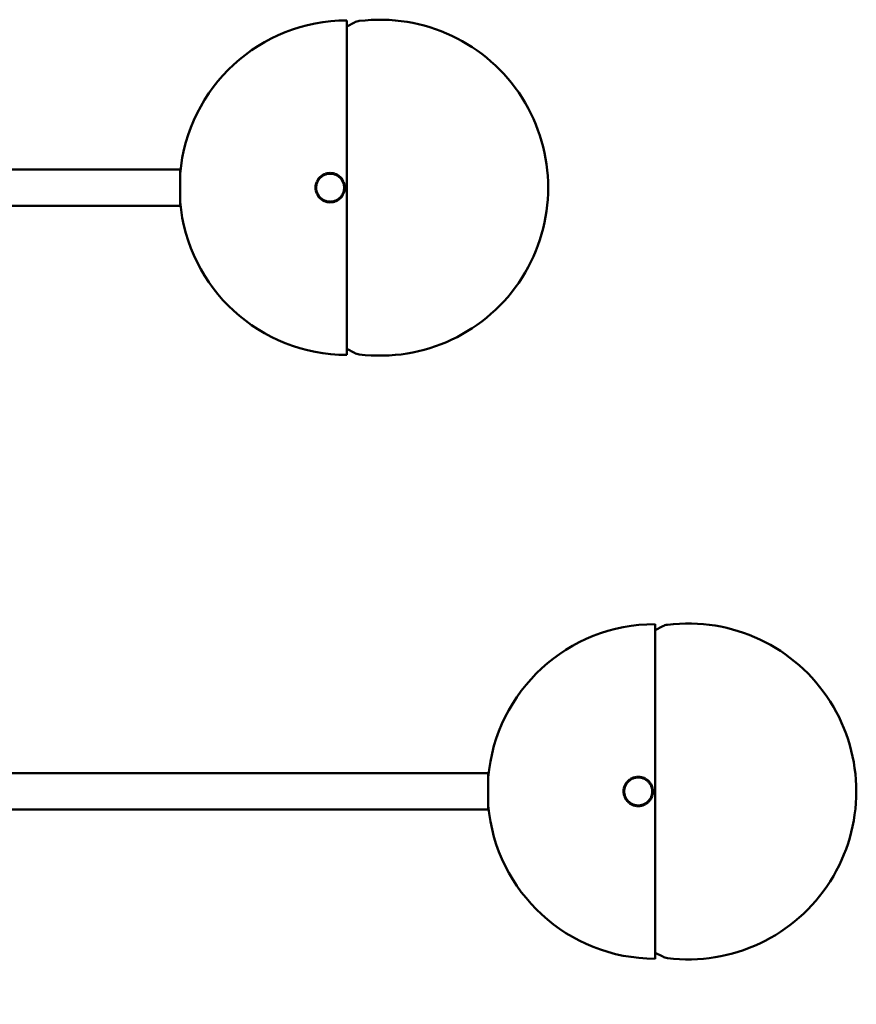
# Model space of a CAD drawing. Header units: millimetres. Extents: x 368 to 2623, y 481 to 1710.
# Tile 6 of 23: x 806 to 1105, y 1048 to 1400. Entities that reach past the tile are written whole.
import ezdxf

# ---------------------------------------------------------------- set-up
doc = ezdxf.new("R2010")
doc.units = ezdxf.units.MM
doc.header["$LTSCALE"] = 11
doc.layers.add('Widoczne (ISO)', color=7, linetype='Continuous', lineweight=50)
doc.layers.add('Wymiar (ISO)', color=7, linetype='Continuous', lineweight=18)
doc.styles.add('Tekst notatki (ISO)', font='tahoma.ttf')
doc.dimstyles.new('Domyślne (ISO)', dxfattribs={"dimscale": 11, "dimtxt": 3, "dimasz": 3, "dimexe": 3.175, "dimexo": 0, "dimgap": 0.762, "dimtad": 1, "dimdec": 1, "dimlfac": 0.03937, "dimrnd": 1e-08, "dimzin": 0, "dimdsep": 46, "dimtxsty": 'Tekst notatki (ISO)', "dimblk": 'Filled-1', "dimcen": 0.09, "dimdle": 10, "dimse1": 1, "dimse2": 1, "dimclrd": 256, "dimclre": 256, "dimclrt": 256, "dimadec": 0, "dimazin": 0, "dimtfac": 0.666667, "dimtmove": 0, "dimatfit": 3, "dimfxl": 1, "dimtolj": 1, "dimlwd": 15, "dimlwe": 15, "dimarcsym": 0})

# ---------------------------------------------------------------- blocks, each defined once
blk = doc.blocks.new('Filled-1')
at = {"color": 0}
for p, q in [((0, 0), (-1, 0.25)), ((-1, 0.25), (-1, -0.25)), ((-1, 0), (0, 0)), ((-1, -0.25), (0, 0))]:
    blk.add_line(p, q, dxfattribs=at)
at = {"color": 0, "flags": 128}
blk.add_lwpolyline([(-1, -0.25), (0, 0), (-1, 0.25), (-1, -0.25)], dxfattribs=at)
at = {"color": 0}
blk.add_solid([(-1, -0.25), (0, 0), (-1, 0.25), (-1, -0.25)], dxfattribs=at)
blk = doc.blocks.new('*D6')
at = {"layer": 'Defpoints', "color": 0, "transparency": 16777216}
for p in [(368.38, 1339.86), (1104.79, 1124.21), (368.38, 536.29)]:
    blk.add_point(p, dxfattribs=at)
at = {"layer": 'Wymiar (ISO)', "lineweight": 15, "transparency": 16777216}
blk.add_line((1071.79, 536.29), (401.38, 536.29), dxfattribs=at)
at = {"layer": 'Wymiar (ISO)', "lineweight": 15, "transparency": 16777216, "xscale": 33, "yscale": 33, "zscale": 33, "rotation": 180}
blk.add_blockref('Filled-1', (368.38, 536.29), dxfattribs=at)
at = {"layer": 'Wymiar (ISO)', "lineweight": 15, "transparency": 16777216, "xscale": 33, "yscale": 33, "zscale": 33}
blk.add_blockref('Filled-1', (1104.79, 536.29), dxfattribs=at)
at = {"layer": 'Wymiar (ISO)', "lineweight": 18, "transparency": 16777216, "insert": (656.72, 634.73), "char_height": 33, "attachment_point": 1, "style": 'Tekst notatki (ISO)'}
blk.add_mtext('\\A1;29.0\\P736 mm', dxfattribs=at)

msp = doc.modelspace()

# ---------------------------------------------------------------- linework, layer by layer
at = {"layer": 'Widoczne (ISO)'}
for p, q in [((922.94, 1280.11), (922.94, 1399.61)), ((922.94, 1397.47), (925.64, 1398.87)), ((863.4, 1346.36), (796.22, 1346.36)), ((863.4, 1333.36), (863.4, 1346.36)), ((913.06, 1343.4), (913.41, 1343.76)), ((913.59, 1343.58), (913.41, 1343.76)), ((913.41, 1343.4), (913.59, 1343.58)), ((913.45, 1343.79), (913.84, 1344.1)), ((913.61, 1343.6), (913.45, 1343.79)), ((913.61, 1343.6), (913.8, 1343.75)), ((913.8, 1343.75), (914, 1343.91)), ((914, 1343.91), (913.84, 1344.1)), ((913.88, 1344.13), (914.3, 1344.4)), ((914.01, 1343.92), (913.88, 1344.13)), ((914.01, 1343.92), (914.22, 1344.06)), ((914.22, 1344.06), (914.43, 1344.2)), ((914.43, 1344.2), (914.3, 1344.4)), ((914.34, 1344.43), (914.79, 1344.66)), ((914.46, 1344.21), (914.34, 1344.43)), ((914.46, 1344.21), (914.68, 1344.32)), ((914.68, 1344.32), (914.9, 1344.43)), ((914.9, 1344.43), (914.79, 1344.66)), ((914.83, 1344.68), (915.3, 1344.86)), ((914.92, 1344.44), (914.83, 1344.68)), ((914.92, 1344.44), (915.16, 1344.53)), ((915.16, 1344.53), (915.39, 1344.62)), ((915.39, 1344.62), (915.3, 1344.86)), ((915.35, 1344.87), (915.83, 1345)), ((915.41, 1344.63), (915.35, 1344.87)), ((915.41, 1344.63), (915.65, 1344.69)), ((915.65, 1344.69), (915.9, 1344.76)), ((915.9, 1344.76), (915.83, 1345)), ((915.88, 1345.01), (916.37, 1345.09)), ((915.92, 1344.76), (915.88, 1345.01)), ((915.92, 1344.76), (916.17, 1344.8)), ((916.17, 1344.8), (916.41, 1344.84)), ((916.41, 1344.84), (916.37, 1345.09)), ((916.42, 1345.09), (916.92, 1345.12)), ((916.44, 1344.84), (916.42, 1345.09)), ((916.44, 1344.84), (916.69, 1344.86)), ((916.69, 1344.86), (916.94, 1344.87)), ((916.94, 1344.87), (916.92, 1345.12)), ((916.96, 1344.87), (916.97, 1345.12)), ((916.96, 1344.87), (917.21, 1344.86)), ((916.97, 1345.12), (917.47, 1345.09)), ((917.21, 1344.86), (917.46, 1344.84)), ((917.46, 1344.84), (917.47, 1345.09)), ((917.48, 1344.84), (917.52, 1345.09)), ((917.48, 1344.84), (917.73, 1344.8)), ((917.52, 1345.09), (918.02, 1345.01)), ((917.73, 1344.8), (917.98, 1344.76)), ((917.98, 1344.76), (918.02, 1345.01)), ((918, 1344.76), (918.07, 1345)), ((918, 1344.76), (918.24, 1344.69)), ((918.07, 1345), (918.55, 1344.87)), ((918.24, 1344.69), (918.48, 1344.63)), ((918.48, 1344.63), (918.55, 1344.87)), ((918.51, 1344.62), (918.6, 1344.85)), ((918.51, 1344.62), (918.74, 1344.53)), ((918.6, 1344.85), (919.06, 1344.67)), ((918.74, 1344.53), (918.97, 1344.44)), ((918.97, 1344.44), (919.06, 1344.67)), ((919, 1344.43), (919.11, 1344.65)), ((919, 1344.43), (919.22, 1344.31)), ((919.11, 1344.65), (919.55, 1344.42)), ((919.22, 1344.31), (919.44, 1344.2)), ((919.44, 1344.2), (919.55, 1344.42)), ((919.46, 1344.19), (919.6, 1344.4)), ((919.46, 1344.19), (919.67, 1344.05)), ((919.6, 1344.4), (920.02, 1344.13)), ((919.67, 1344.05), (919.88, 1343.92)), ((919.88, 1343.92), (920.02, 1344.13)), ((919.9, 1343.9), (920.06, 1344.1)), ((919.9, 1343.9), (920.09, 1343.74)), ((920.06, 1344.1), (920.45, 1343.78)), ((920.09, 1343.74), (920.29, 1343.59)), ((920.29, 1343.59), (920.45, 1343.78)), ((920.31, 1343.57), (920.48, 1343.75)), ((920.31, 1343.57), (920.48, 1343.39)), ((920.48, 1343.75), (920.84, 1343.39)), ((911.69, 1339.89), (911.71, 1340.39)), ((911.96, 1340.38), (911.71, 1340.39)), ((911.72, 1340.44), (911.8, 1340.94)), ((911.97, 1340.4), (911.72, 1340.44)), ((912.04, 1340.9), (911.8, 1340.94)), ((911.81, 1340.99), (911.94, 1341.47)), ((912.05, 1340.92), (911.81, 1340.99)), ((912.18, 1341.4), (911.94, 1341.47)), ((911.94, 1339.88), (911.95, 1340.13)), ((911.95, 1341.52), (912.13, 1341.98)), ((912.19, 1341.43), (911.95, 1341.52)), ((911.95, 1340.13), (911.96, 1340.38)), ((911.97, 1340.4), (912.01, 1340.65)), ((912.01, 1340.65), (912.04, 1340.9)), ((912.05, 1340.92), (912.11, 1341.16)), ((912.11, 1341.16), (912.18, 1341.4)), ((912.37, 1341.89), (912.13, 1341.98)), ((912.15, 1342.03), (912.38, 1342.47)), ((912.38, 1341.92), (912.15, 1342.03)), ((912.19, 1341.43), (912.28, 1341.66)), ((912.28, 1341.66), (912.37, 1341.89)), ((912.6, 1342.36), (912.38, 1342.47)), ((912.38, 1341.92), (912.49, 1342.14)), ((912.41, 1342.52), (912.68, 1342.94)), ((912.62, 1342.38), (912.41, 1342.52)), ((912.49, 1342.14), (912.6, 1342.36)), ((912.62, 1342.38), (912.75, 1342.59)), ((912.89, 1342.8), (912.68, 1342.94)), ((912.71, 1342.98), (913.02, 1343.37)), ((912.9, 1342.82), (912.71, 1342.98)), ((912.75, 1342.59), (912.89, 1342.8)), ((912.9, 1342.82), (913.06, 1343.01)), ((913.22, 1343.21), (913.02, 1343.37)), ((913.23, 1343.23), (913.06, 1343.4)), ((913.06, 1343.01), (913.22, 1343.21)), ((913.23, 1343.23), (913.41, 1343.4)), ((920.48, 1343.39), (920.66, 1343.22)), ((920.66, 1343.22), (920.84, 1343.39)), ((920.68, 1343.2), (920.87, 1343.36)), ((920.68, 1343.2), (920.83, 1343)), ((920.83, 1343), (920.99, 1342.81)), ((920.87, 1343.36), (921.18, 1342.97)), ((920.99, 1342.81), (921.18, 1342.97)), ((921, 1342.79), (921.21, 1342.93)), ((921, 1342.79), (921.14, 1342.58)), ((921.14, 1342.58), (921.28, 1342.37)), ((921.21, 1342.93), (921.49, 1342.51)), ((921.28, 1342.37), (921.49, 1342.51)), ((921.29, 1342.35), (921.51, 1342.46)), ((921.29, 1342.35), (921.4, 1342.13)), ((921.4, 1342.13), (921.51, 1341.9)), ((921.51, 1342.46), (921.74, 1342.02)), ((921.51, 1341.9), (921.74, 1342.02)), ((921.52, 1341.88), (921.76, 1341.97)), ((921.52, 1341.88), (921.61, 1341.65)), ((921.61, 1341.65), (921.7, 1341.42)), ((921.7, 1341.42), (921.94, 1341.5)), ((921.71, 1341.39), (921.95, 1341.46)), ((921.71, 1341.39), (921.77, 1341.15)), ((921.76, 1341.97), (921.94, 1341.5)), ((921.77, 1341.15), (921.84, 1340.91)), ((921.84, 1340.91), (922.08, 1340.97)), ((921.84, 1340.89), (922.09, 1340.92)), ((921.84, 1340.89), (921.88, 1340.64)), ((921.88, 1340.64), (921.92, 1340.39)), ((921.92, 1340.39), (922.17, 1340.43)), ((921.92, 1340.37), (922.17, 1340.38)), ((921.92, 1340.37), (921.94, 1340.12)), ((921.94, 1340.12), (921.95, 1339.87)), ((921.95, 1341.46), (922.08, 1340.97)), ((922.09, 1340.92), (922.17, 1340.43)), ((922.17, 1340.38), (922.2, 1339.88)), ((911.94, 1339.88), (911.69, 1339.89)), ((911.94, 1339.86), (911.69, 1339.84)), ((911.71, 1339.34), (911.69, 1339.84)), ((911.96, 1339.36), (911.71, 1339.34)), ((911.96, 1339.33), (911.72, 1339.29)), ((911.8, 1338.8), (911.72, 1339.29)), ((912.04, 1338.84), (911.8, 1338.8)), ((912.05, 1338.82), (911.81, 1338.75)), ((911.93, 1338.27), (911.81, 1338.75)), ((912.18, 1338.33), (911.93, 1338.27)), ((911.95, 1339.61), (911.94, 1339.86)), ((911.96, 1339.36), (911.95, 1339.61)), ((912.18, 1338.31), (911.95, 1338.22)), ((912.13, 1337.75), (911.95, 1338.22)), ((912, 1339.09), (911.96, 1339.33)), ((912.04, 1338.84), (912, 1339.09)), ((912.11, 1338.57), (912.05, 1338.82)), ((912.18, 1338.33), (912.11, 1338.57)), ((912.36, 1337.84), (912.13, 1337.75)), ((912.37, 1337.82), (912.15, 1337.71)), ((912.38, 1337.26), (912.15, 1337.71)), ((912.27, 1338.08), (912.18, 1338.31)), ((912.36, 1337.84), (912.27, 1338.08)), ((912.49, 1337.6), (912.37, 1337.82)), ((912.6, 1337.38), (912.38, 1337.26)), ((912.61, 1337.35), (912.4, 1337.22)), ((912.67, 1336.8), (912.4, 1337.22)), ((912.6, 1337.38), (912.49, 1337.6)), ((912.75, 1337.14), (912.61, 1337.35)), ((912.88, 1336.93), (912.67, 1336.8)), ((912.9, 1336.92), (912.7, 1336.76)), ((913.02, 1336.37), (912.7, 1336.76)), ((912.88, 1336.93), (912.75, 1337.14)), ((913.05, 1336.72), (912.9, 1336.92)), ((913.21, 1336.53), (913.02, 1336.37)), ((913.21, 1336.53), (913.05, 1336.72)), ((913.23, 1336.51), (913.05, 1336.33)), ((913.4, 1336.33), (913.23, 1336.51)), ((920.65, 1336.5), (920.47, 1336.32)), ((920.65, 1336.5), (920.83, 1336.32)), ((920.82, 1336.71), (920.67, 1336.52)), ((920.67, 1336.52), (920.86, 1336.36)), ((920.98, 1336.91), (920.82, 1336.71)), ((921.18, 1336.75), (920.86, 1336.36)), ((920.98, 1336.91), (921.18, 1336.75)), ((921.13, 1337.13), (921, 1336.92)), ((921, 1336.92), (921.21, 1336.79)), ((921.27, 1337.34), (921.13, 1337.13)), ((921.48, 1337.21), (921.21, 1336.79)), ((921.27, 1337.34), (921.48, 1337.21)), ((921.4, 1337.59), (921.28, 1337.36)), ((921.28, 1337.36), (921.5, 1337.25)), ((921.51, 1337.81), (921.4, 1337.59)), ((921.73, 1337.7), (921.5, 1337.25)), ((921.51, 1337.81), (921.73, 1337.7)), ((921.61, 1338.07), (921.52, 1337.83)), ((921.52, 1337.83), (921.75, 1337.74)), ((921.7, 1338.3), (921.61, 1338.07)), ((921.7, 1338.3), (921.93, 1338.21)), ((921.77, 1338.56), (921.71, 1338.32)), ((921.71, 1338.32), (921.95, 1338.26)), ((921.93, 1338.21), (921.75, 1337.74)), ((921.84, 1338.8), (921.77, 1338.56)), ((921.88, 1339.07), (921.84, 1338.83)), ((921.84, 1338.83), (922.09, 1338.79)), ((921.84, 1338.8), (922.08, 1338.74)), ((921.92, 1339.32), (921.88, 1339.07)), ((921.94, 1339.59), (921.92, 1339.35)), ((921.92, 1339.35), (922.17, 1339.33)), ((921.92, 1339.32), (922.17, 1339.28)), ((921.95, 1339.84), (921.94, 1339.59)), ((921.95, 1339.87), (922.2, 1339.88)), ((921.95, 1339.84), (922.2, 1339.83)), ((922.08, 1338.74), (921.95, 1338.26)), ((922.17, 1339.28), (922.09, 1338.79)), ((922.2, 1339.83), (922.17, 1339.33)), ((863.4, 1333.36), (796.22, 1333.36)), ((913.4, 1335.98), (913.05, 1336.33)), ((913.58, 1336.15), (913.4, 1336.33)), ((913.58, 1336.15), (913.4, 1335.98)), ((913.6, 1336.14), (913.44, 1335.94)), ((913.83, 1335.63), (913.44, 1335.94)), ((913.79, 1335.98), (913.6, 1336.14)), ((913.99, 1335.82), (913.79, 1335.98)), ((913.99, 1335.82), (913.83, 1335.63)), ((914.01, 1335.81), (913.87, 1335.6)), ((914.29, 1335.33), (913.87, 1335.6)), ((914.21, 1335.67), (914.01, 1335.81)), ((914.42, 1335.54), (914.21, 1335.67)), ((914.42, 1335.54), (914.29, 1335.33)), ((914.45, 1335.52), (914.33, 1335.3)), ((914.78, 1335.07), (914.33, 1335.3)), ((914.67, 1335.41), (914.45, 1335.52)), ((914.89, 1335.3), (914.67, 1335.41)), ((914.89, 1335.3), (914.78, 1335.07)), ((914.91, 1335.29), (914.82, 1335.05)), ((915.29, 1334.87), (914.82, 1335.05)), ((915.15, 1335.2), (914.91, 1335.29)), ((915.38, 1335.11), (915.15, 1335.2)), ((915.38, 1335.11), (915.29, 1334.87)), ((915.4, 1335.1), (915.34, 1334.86)), ((915.82, 1334.73), (915.34, 1334.86)), ((915.64, 1335.03), (915.4, 1335.1)), ((915.88, 1334.97), (915.64, 1335.03)), ((915.88, 1334.97), (915.82, 1334.73)), ((915.91, 1334.96), (915.87, 1334.72)), ((916.36, 1334.64), (915.87, 1334.72)), ((916.15, 1334.93), (915.91, 1334.96)), ((916.4, 1334.89), (916.15, 1334.93)), ((916.4, 1334.89), (916.36, 1334.64)), ((916.43, 1334.88), (916.41, 1334.63)), ((916.91, 1334.61), (916.41, 1334.63)), ((916.68, 1334.87), (916.43, 1334.88)), ((916.92, 1334.86), (916.68, 1334.87)), ((916.92, 1334.86), (916.91, 1334.61)), ((917.2, 1334.87), (916.95, 1334.86)), ((916.95, 1334.86), (916.96, 1334.61)), ((917.46, 1334.63), (916.96, 1334.61)), ((917.45, 1334.88), (917.2, 1334.87)), ((917.45, 1334.88), (917.46, 1334.63)), ((917.72, 1334.92), (917.47, 1334.88)), ((917.47, 1334.88), (917.51, 1334.64)), ((918, 1334.72), (917.51, 1334.64)), ((917.97, 1334.96), (917.72, 1334.92)), ((917.97, 1334.96), (918, 1334.72)), ((918.23, 1335.03), (917.99, 1334.97)), ((917.99, 1334.97), (918.05, 1334.73)), ((918.54, 1334.85), (918.05, 1334.73)), ((918.47, 1335.1), (918.23, 1335.03)), ((918.47, 1335.1), (918.54, 1334.85)), ((918.73, 1335.19), (918.5, 1335.1)), ((918.5, 1335.1), (918.58, 1334.87)), ((919.05, 1335.05), (918.58, 1334.87)), ((918.96, 1335.28), (918.73, 1335.19)), ((918.96, 1335.28), (919.05, 1335.05)), ((919.21, 1335.4), (918.98, 1335.29)), ((918.98, 1335.29), (919.1, 1335.07)), ((919.54, 1335.3), (919.1, 1335.07)), ((919.43, 1335.52), (919.21, 1335.4)), ((919.43, 1335.52), (919.54, 1335.3)), ((919.66, 1335.67), (919.45, 1335.53)), ((919.45, 1335.53), (919.59, 1335.32)), ((920.01, 1335.59), (919.59, 1335.32)), ((919.87, 1335.8), (919.66, 1335.67)), ((919.87, 1335.8), (920.01, 1335.59)), ((920.08, 1335.97), (919.89, 1335.82)), ((919.89, 1335.82), (920.05, 1335.62)), ((920.44, 1335.94), (920.05, 1335.62)), ((920.28, 1336.13), (920.08, 1335.97)), ((920.28, 1336.13), (920.44, 1335.94)), ((920.47, 1336.32), (920.3, 1336.15)), ((920.3, 1336.15), (920.47, 1335.97)), ((920.83, 1336.32), (920.47, 1335.97)), ((922.94, 1282.26), (925.64, 1280.85)), ((1032.94, 1064.46), (1032.94, 1183.96)), ((1032.94, 1181.8), (1035.66, 1183.22)), ((973.4, 1130.71), (796.22, 1130.71)), ((973.4, 1117.71), (973.4, 1130.71)), ((1024.34, 1128.78), (1024.79, 1129)), ((1024.9, 1128.78), (1024.79, 1129)), ((1024.83, 1129.02), (1025.3, 1129.2)), ((1024.92, 1128.79), (1024.83, 1129.02)), ((1025.16, 1128.88), (1025.39, 1128.97)), ((1025.39, 1128.97), (1025.3, 1129.2)), ((1025.35, 1129.22), (1025.83, 1129.35)), ((1025.41, 1128.98), (1025.35, 1129.22)), ((1025.41, 1128.98), (1025.65, 1129.04)), ((1025.65, 1129.04), (1025.9, 1129.1)), ((1025.9, 1129.1), (1025.83, 1129.35)), ((1025.88, 1129.36), (1026.37, 1129.43)), ((1025.92, 1129.11), (1025.88, 1129.36)), ((1025.92, 1129.11), (1026.17, 1129.15)), ((1026.17, 1129.15), (1026.41, 1129.19)), ((1026.41, 1129.19), (1026.37, 1129.43)), ((1026.42, 1129.44), (1026.92, 1129.46)), ((1026.44, 1129.19), (1026.42, 1129.44)), ((1026.44, 1129.19), (1026.69, 1129.2)), ((1026.69, 1129.2), (1026.94, 1129.21)), ((1026.94, 1129.21), (1026.92, 1129.46)), ((1026.96, 1129.21), (1026.97, 1129.46)), ((1026.96, 1129.21), (1027.21, 1129.2)), ((1026.97, 1129.46), (1027.47, 1129.44)), ((1027.21, 1129.2), (1027.46, 1129.19)), ((1027.46, 1129.19), (1027.47, 1129.44)), ((1027.48, 1129.19), (1027.52, 1129.43)), ((1027.48, 1129.19), (1027.73, 1129.15)), ((1027.52, 1129.43), (1028.02, 1129.35)), ((1027.73, 1129.15), (1027.98, 1129.11)), ((1027.98, 1129.11), (1028.02, 1129.35)), ((1028, 1129.1), (1028.07, 1129.34)), ((1028, 1129.1), (1028.24, 1129.04)), ((1028.07, 1129.34), (1028.55, 1129.21)), ((1028.24, 1129.04), (1028.48, 1128.97)), ((1028.48, 1128.97), (1028.55, 1129.21)), ((1028.51, 1128.96), (1028.6, 1129.2)), ((1028.51, 1128.96), (1028.74, 1128.87)), ((1028.6, 1129.2), (1029.06, 1129.02)), ((1028.97, 1128.78), (1029.06, 1129.02)), ((1029, 1128.77), (1029.11, 1129)), ((1029.11, 1129), (1029.55, 1128.77)), ((1021.81, 1125.33), (1021.94, 1125.81)), ((1022.18, 1125.75), (1021.94, 1125.81)), ((1021.95, 1125.86), (1022.13, 1126.33)), ((1022.19, 1125.77), (1021.95, 1125.86)), ((1022.05, 1125.27), (1022.11, 1125.51)), ((1022.11, 1125.51), (1022.18, 1125.75)), ((1022.37, 1126.24), (1022.13, 1126.33)), ((1022.15, 1126.38), (1022.38, 1126.82)), ((1022.38, 1126.26), (1022.15, 1126.38)), ((1022.19, 1125.77), (1022.28, 1126.01)), ((1022.28, 1126.01), (1022.37, 1126.24)), ((1022.6, 1126.71), (1022.38, 1126.82)), ((1022.38, 1126.26), (1022.49, 1126.48)), ((1022.41, 1126.86), (1022.68, 1127.28)), ((1022.62, 1126.73), (1022.41, 1126.86)), ((1022.49, 1126.48), (1022.6, 1126.71)), ((1022.62, 1126.73), (1022.75, 1126.94)), ((1022.89, 1127.15), (1022.68, 1127.28)), ((1022.71, 1127.32), (1023.02, 1127.71)), ((1022.9, 1127.17), (1022.71, 1127.32)), ((1022.75, 1126.94), (1022.89, 1127.15)), ((1022.9, 1127.17), (1023.06, 1127.36)), ((1023.22, 1127.55), (1023.02, 1127.71)), ((1023.06, 1127.75), (1023.41, 1128.1)), ((1023.23, 1127.57), (1023.06, 1127.75)), ((1023.06, 1127.36), (1023.22, 1127.55)), ((1023.23, 1127.57), (1023.41, 1127.75)), ((1023.59, 1127.92), (1023.41, 1128.1)), ((1023.41, 1127.75), (1023.59, 1127.92)), ((1023.45, 1128.14), (1023.84, 1128.45)), ((1023.61, 1127.94), (1023.45, 1128.14)), ((1023.61, 1127.94), (1023.8, 1128.1)), ((1023.8, 1128.1), (1024, 1128.26)), ((1024, 1128.26), (1023.84, 1128.45)), ((1023.88, 1128.48), (1024.3, 1128.75)), ((1024.01, 1128.27), (1023.88, 1128.48)), ((1024.01, 1128.27), (1024.22, 1128.41)), ((1024.22, 1128.41), (1024.43, 1128.54)), ((1024.43, 1128.54), (1024.3, 1128.75)), ((1024.46, 1128.55), (1024.34, 1128.78)), ((1024.46, 1128.55), (1024.68, 1128.67)), ((1024.68, 1128.67), (1024.9, 1128.78)), ((1024.92, 1128.79), (1025.16, 1128.88)), ((1028.74, 1128.87), (1028.97, 1128.78)), ((1029, 1128.77), (1029.22, 1128.66)), ((1029.22, 1128.66), (1029.44, 1128.55)), ((1029.44, 1128.55), (1029.55, 1128.77)), ((1029.46, 1128.54), (1029.6, 1128.74)), ((1029.46, 1128.54), (1029.67, 1128.4)), ((1029.6, 1128.74), (1030.02, 1128.47)), ((1029.67, 1128.4), (1029.88, 1128.26)), ((1029.88, 1128.26), (1030.02, 1128.47)), ((1029.9, 1128.25), (1030.06, 1128.44)), ((1029.9, 1128.25), (1030.09, 1128.09)), ((1030.06, 1128.44), (1030.45, 1128.13)), ((1030.09, 1128.09), (1030.29, 1127.93)), ((1030.29, 1127.93), (1030.45, 1128.13)), ((1030.31, 1127.92), (1030.48, 1128.09)), ((1030.31, 1127.92), (1030.48, 1127.74)), ((1030.48, 1128.09), (1030.84, 1127.74)), ((1030.48, 1127.74), (1030.66, 1127.56)), ((1030.66, 1127.56), (1030.84, 1127.74)), ((1030.68, 1127.55), (1030.87, 1127.7)), ((1030.68, 1127.55), (1030.83, 1127.35)), ((1030.83, 1127.35), (1030.99, 1127.16)), ((1030.87, 1127.7), (1031.18, 1127.31)), ((1030.99, 1127.16), (1031.18, 1127.31)), ((1031, 1127.14), (1031.21, 1127.27)), ((1031, 1127.14), (1031.14, 1126.93)), ((1031.14, 1126.93), (1031.28, 1126.72)), ((1031.21, 1127.27), (1031.49, 1126.85)), ((1031.28, 1126.72), (1031.49, 1126.85)), ((1031.29, 1126.7), (1031.51, 1126.81)), ((1031.29, 1126.7), (1031.4, 1126.47)), ((1031.4, 1126.47), (1031.51, 1126.25)), ((1031.51, 1126.81), (1031.74, 1126.36)), ((1031.51, 1126.25), (1031.74, 1126.36)), ((1031.52, 1126.23), (1031.76, 1126.32)), ((1031.52, 1126.23), (1031.61, 1125.99)), ((1031.61, 1125.99), (1031.7, 1125.76)), ((1031.7, 1125.76), (1031.94, 1125.85)), ((1031.71, 1125.74), (1031.95, 1125.8)), ((1031.71, 1125.74), (1031.77, 1125.5)), ((1031.76, 1126.32), (1031.94, 1125.85)), ((1031.77, 1125.5), (1031.84, 1125.26)), ((1031.95, 1125.8), (1032.08, 1125.32)), ((1021.69, 1124.24), (1021.71, 1124.74)), ((1021.94, 1124.23), (1021.69, 1124.24)), ((1021.94, 1124.2), (1021.69, 1124.19)), ((1021.71, 1123.69), (1021.69, 1124.19)), ((1021.96, 1124.73), (1021.71, 1124.74)), ((1021.96, 1123.7), (1021.71, 1123.69)), ((1021.72, 1124.79), (1021.8, 1125.28)), ((1021.97, 1124.75), (1021.72, 1124.79)), ((1021.96, 1123.68), (1021.72, 1123.64)), ((1021.8, 1123.15), (1021.72, 1123.64)), ((1022.04, 1125.24), (1021.8, 1125.28)), ((1022.04, 1123.19), (1021.8, 1123.15)), ((1022.05, 1125.27), (1021.81, 1125.33)), ((1022.05, 1123.16), (1021.81, 1123.1)), ((1021.93, 1122.61), (1021.81, 1123.1)), ((1022.18, 1122.68), (1021.93, 1122.61)), ((1021.94, 1124.23), (1021.95, 1124.48)), ((1021.95, 1123.95), (1021.94, 1124.2)), ((1021.95, 1124.48), (1021.96, 1124.73)), ((1021.96, 1123.7), (1021.95, 1123.95)), ((1022.18, 1122.66), (1021.95, 1122.57)), ((1022.13, 1122.1), (1021.95, 1122.57)), ((1022, 1123.43), (1021.96, 1123.68)), ((1021.97, 1124.75), (1022.01, 1125)), ((1022.04, 1123.19), (1022, 1123.43)), ((1022.01, 1125), (1022.04, 1125.24)), ((1022.11, 1122.92), (1022.05, 1123.16)), ((1022.18, 1122.68), (1022.11, 1122.92)), ((1022.36, 1122.19), (1022.13, 1122.1)), ((1022.37, 1122.17), (1022.15, 1122.05)), ((1022.38, 1121.61), (1022.15, 1122.05)), ((1022.27, 1122.42), (1022.18, 1122.66)), ((1022.36, 1122.19), (1022.27, 1122.42)), ((1022.49, 1121.94), (1022.37, 1122.17)), ((1022.6, 1121.72), (1022.49, 1121.94)), ((1031.4, 1121.93), (1031.28, 1121.71)), ((1031.51, 1122.16), (1031.4, 1121.93)), ((1031.73, 1122.04), (1031.5, 1121.6)), ((1031.51, 1122.16), (1031.73, 1122.04)), ((1031.61, 1122.41), (1031.52, 1122.18)), ((1031.52, 1122.18), (1031.75, 1122.09)), ((1031.7, 1122.64), (1031.61, 1122.41)), ((1031.7, 1122.64), (1031.93, 1122.55)), ((1031.77, 1122.91), (1031.71, 1122.67)), ((1031.71, 1122.67), (1031.95, 1122.6)), ((1031.93, 1122.55), (1031.75, 1122.09)), ((1031.84, 1123.15), (1031.77, 1122.91)), ((1031.84, 1125.26), (1032.08, 1125.32)), ((1031.84, 1125.23), (1032.09, 1125.27)), ((1031.84, 1125.23), (1031.88, 1124.98)), ((1031.88, 1123.42), (1031.84, 1123.17)), ((1031.84, 1123.17), (1032.09, 1123.13)), ((1031.84, 1123.15), (1032.08, 1123.09)), ((1031.88, 1124.98), (1031.92, 1124.74)), ((1031.92, 1123.67), (1031.88, 1123.42)), ((1031.92, 1124.74), (1032.17, 1124.78)), ((1031.92, 1124.71), (1032.17, 1124.73)), ((1031.92, 1124.71), (1031.94, 1124.46)), ((1031.94, 1123.94), (1031.92, 1123.69)), ((1031.92, 1123.69), (1032.17, 1123.68)), ((1031.92, 1123.67), (1032.17, 1123.63)), ((1031.94, 1124.46), (1031.95, 1124.21)), ((1031.95, 1124.19), (1031.94, 1123.94)), ((1031.95, 1124.21), (1032.2, 1124.23)), ((1031.95, 1124.19), (1032.2, 1124.18)), ((1032.08, 1123.09), (1031.95, 1122.6)), ((1032.09, 1125.27), (1032.17, 1124.78)), ((1032.17, 1123.63), (1032.09, 1123.13)), ((1032.17, 1124.73), (1032.2, 1124.23)), ((1032.2, 1124.18), (1032.17, 1123.68)), ((1022.6, 1121.72), (1022.38, 1121.61)), ((1022.61, 1121.7), (1022.4, 1121.56)), ((1022.67, 1121.14), (1022.4, 1121.56)), ((1022.75, 1121.49), (1022.61, 1121.7)), ((1022.88, 1121.28), (1022.67, 1121.14)), ((1022.9, 1121.26), (1022.7, 1121.1)), ((1023.02, 1120.72), (1022.7, 1121.1)), ((1022.88, 1121.28), (1022.75, 1121.49)), ((1023.05, 1121.07), (1022.9, 1121.26)), ((1023.21, 1120.87), (1023.02, 1120.72)), ((1023.21, 1120.87), (1023.05, 1121.07)), ((1023.23, 1120.85), (1023.05, 1120.68)), ((1023.4, 1120.32), (1023.05, 1120.68)), ((1023.4, 1120.68), (1023.23, 1120.85)), ((1023.58, 1120.5), (1023.4, 1120.68)), ((1023.58, 1120.5), (1023.4, 1120.32)), ((1023.6, 1120.48), (1023.44, 1120.29)), ((1023.83, 1119.97), (1023.44, 1120.29)), ((1023.79, 1120.33), (1023.6, 1120.48)), ((1023.99, 1120.17), (1023.79, 1120.33)), ((1023.99, 1120.17), (1023.83, 1119.97)), ((1024.01, 1120.15), (1023.87, 1119.95)), ((1024.29, 1119.67), (1023.87, 1119.95)), ((1024.21, 1120.02), (1024.01, 1120.15)), ((1024.42, 1119.88), (1024.21, 1120.02)), ((1024.42, 1119.88), (1024.29, 1119.67)), ((1024.45, 1119.87), (1024.33, 1119.65)), ((1024.78, 1119.42), (1024.33, 1119.65)), ((1024.67, 1119.76), (1024.45, 1119.87)), ((1024.89, 1119.64), (1024.67, 1119.76)), ((1024.89, 1119.64), (1024.78, 1119.42)), ((1024.91, 1119.63), (1024.82, 1119.4)), ((1025.29, 1119.22), (1024.82, 1119.4)), ((1025.15, 1119.54), (1024.91, 1119.63)), ((1025.38, 1119.45), (1025.15, 1119.54)), ((1025.38, 1119.45), (1025.29, 1119.22)), ((1025.4, 1119.45), (1025.34, 1119.2)), ((1025.82, 1119.07), (1025.34, 1119.2)), ((1025.64, 1119.38), (1025.4, 1119.45)), ((1025.88, 1119.32), (1025.64, 1119.38)), ((1025.88, 1119.32), (1025.82, 1119.07)), ((1025.91, 1119.31), (1025.87, 1119.06)), ((1026.36, 1118.98), (1025.87, 1119.06)), ((1026.15, 1119.27), (1025.91, 1119.31)), ((1026.4, 1119.23), (1026.15, 1119.27)), ((1026.4, 1119.23), (1026.36, 1118.98)), ((1026.43, 1119.23), (1026.41, 1118.98)), ((1026.91, 1118.95), (1026.41, 1118.98)), ((1026.68, 1119.22), (1026.43, 1119.23)), ((1026.92, 1119.2), (1026.68, 1119.22)), ((1026.92, 1119.2), (1026.91, 1118.95)), ((1027.2, 1119.22), (1026.95, 1119.2)), ((1026.95, 1119.2), (1026.96, 1118.95)), ((1027.46, 1118.98), (1026.96, 1118.95)), ((1027.45, 1119.23), (1027.2, 1119.22)), ((1027.45, 1119.23), (1027.46, 1118.98)), ((1027.72, 1119.27), (1027.47, 1119.23)), ((1027.47, 1119.23), (1027.51, 1118.98)), ((1028, 1119.06), (1027.51, 1118.98)), ((1027.97, 1119.31), (1027.72, 1119.27)), ((1027.97, 1119.31), (1028, 1119.06)), ((1028.23, 1119.38), (1027.99, 1119.31)), ((1027.99, 1119.31), (1028.05, 1119.07)), ((1028.54, 1119.2), (1028.05, 1119.07)), ((1028.47, 1119.44), (1028.23, 1119.38)), ((1028.47, 1119.44), (1028.54, 1119.2)), ((1028.73, 1119.54), (1028.5, 1119.45)), ((1028.5, 1119.45), (1028.58, 1119.22)), ((1029.05, 1119.39), (1028.58, 1119.22)), ((1028.96, 1119.63), (1028.73, 1119.54)), ((1028.96, 1119.63), (1029.05, 1119.39)), ((1029.21, 1119.75), (1028.98, 1119.64)), ((1028.98, 1119.64), (1029.1, 1119.41)), ((1029.54, 1119.64), (1029.1, 1119.41)), ((1029.43, 1119.86), (1029.21, 1119.75)), ((1029.43, 1119.86), (1029.54, 1119.64)), ((1029.66, 1120.01), (1029.45, 1119.88)), ((1029.45, 1119.88), (1029.59, 1119.67)), ((1030.01, 1119.94), (1029.59, 1119.67)), ((1029.87, 1120.15), (1029.66, 1120.01)), ((1029.87, 1120.15), (1030.01, 1119.94)), ((1030.08, 1120.32), (1029.89, 1120.16)), ((1029.89, 1120.16), (1030.05, 1119.97)), ((1030.44, 1120.28), (1030.05, 1119.97)), ((1030.28, 1120.48), (1030.08, 1120.32)), ((1030.28, 1120.48), (1030.44, 1120.28)), ((1030.47, 1120.67), (1030.3, 1120.49)), ((1030.3, 1120.49), (1030.47, 1120.32)), ((1030.65, 1120.85), (1030.47, 1120.67)), ((1030.83, 1120.67), (1030.47, 1120.32)), ((1030.65, 1120.85), (1030.83, 1120.67)), ((1030.82, 1121.06), (1030.67, 1120.86)), ((1030.67, 1120.86), (1030.86, 1120.71)), ((1030.98, 1121.25), (1030.82, 1121.06)), ((1031.18, 1121.09), (1030.86, 1120.71)), ((1030.98, 1121.25), (1031.18, 1121.09)), ((1031.13, 1121.48), (1031, 1121.27)), ((1031, 1121.27), (1031.21, 1121.13)), ((1031.27, 1121.69), (1031.13, 1121.48)), ((1031.48, 1121.55), (1031.21, 1121.13)), ((1031.27, 1121.69), (1031.48, 1121.55)), ((1031.28, 1121.71), (1031.5, 1121.6)), ((973.4, 1117.71), (796.22, 1117.71)), ((1032.94, 1066.61), (1035.66, 1065.2))]:
    msp.add_line(p, q, dxfattribs=at)
for centre, radius, start, end in [((934.77, 1339.86), 60, 262.8759, 97.1241), ((922.94, 1339.86), 59.75, 90, 175.1998), ((927.95, 1394.44), 5, 97.1241, 117.4943), ((916.94, 1339.86), 5, 128.9312, 134.9312), ((916.94, 1339.86), 5, 122.9312, 128.9312), ((916.94, 1339.86), 5, 116.9312, 122.9312), ((916.94, 1339.86), 5, 110.9312, 116.9312), ((916.94, 1339.86), 5, 104.9312, 110.9312), ((916.94, 1339.86), 5, 98.9312, 104.9312), ((916.94, 1339.86), 5, 92.9312, 98.9312), ((916.94, 1339.86), 5, 86.9312, 92.9312), ((916.94, 1339.86), 5, 80.9312, 86.9312), ((916.94, 1339.86), 5, 74.9312, 80.9312), ((916.94, 1339.86), 5, 68.9312, 74.9312), ((916.94, 1339.86), 5, 62.9312, 68.9312), ((916.94, 1339.86), 5, 56.9312, 62.9312), ((916.94, 1339.86), 5, 50.9312, 56.9312), ((916.94, 1339.86), 5, 44.9312, 50.9312), ((916.94, 1339.86), 5, 176.9312, 182.9312), ((916.94, 1339.86), 5, 170.9312, 176.9312), ((916.94, 1339.86), 5, 164.9312, 170.9312), ((916.94, 1339.86), 5, 158.9312, 164.9312), ((916.94, 1339.86), 5, 152.9312, 158.9312), ((916.94, 1339.86), 5, 146.9312, 152.9312), ((916.94, 1339.86), 5, 140.9312, 146.9312), ((916.94, 1339.86), 5, 134.9312, 140.9312), ((916.94, 1339.86), 5, 38.9312, 44.9312), ((916.94, 1339.86), 5, 32.9312, 38.9312), ((916.94, 1339.86), 5, 26.9312, 32.9312), ((916.94, 1339.86), 5, 20.9312, 26.9312), ((916.94, 1339.86), 5, 14.9312, 20.9312), ((916.94, 1339.86), 5, 8.9312, 14.9312), ((916.94, 1339.86), 5, 2.9312, 8.9312), ((916.94, 1339.86), 5, 356.9312, 2.9312), ((916.94, 1339.86), 5, 182.9312, 188.9312), ((916.94, 1339.86), 5, 188.9312, 194.9312), ((916.94, 1339.86), 5, 194.9312, 200.9312), ((916.94, 1339.86), 5, 200.9312, 206.9312), ((916.94, 1339.86), 5, 206.9312, 212.9312), ((916.94, 1339.86), 5, 212.9312, 218.9312), ((916.94, 1339.86), 5, 218.9312, 224.9312), ((916.94, 1339.86), 5, 314.9312, 320.9312), ((916.94, 1339.86), 5, 320.9312, 326.9312), ((916.94, 1339.86), 5, 326.9312, 332.9312), ((916.94, 1339.86), 5, 332.9312, 338.9312), ((916.94, 1339.86), 5, 338.9312, 344.9312), ((916.94, 1339.86), 5, 344.9312, 350.9312), ((916.94, 1339.86), 5, 350.9312, 356.9312), ((922.94, 1339.86), 59.75, 184.8002, 270), ((916.94, 1339.86), 5, 224.9312, 230.9312), ((916.94, 1339.86), 5, 230.9312, 236.9312), ((916.94, 1339.86), 5, 236.9312, 242.9312), ((916.94, 1339.86), 5, 242.9312, 248.9312), ((916.94, 1339.86), 5, 248.9312, 254.9312), ((916.94, 1339.86), 5, 254.9312, 260.9312), ((916.94, 1339.86), 5, 260.9312, 266.9312), ((916.94, 1339.86), 5, 266.9312, 272.9312), ((916.94, 1339.86), 5, 272.9312, 278.9312), ((916.94, 1339.86), 5, 278.9312, 284.9312), ((916.94, 1339.86), 5, 284.9312, 290.9312), ((916.94, 1339.86), 5, 290.9312, 296.9312), ((916.94, 1339.86), 5, 296.9312, 302.9312), ((916.94, 1339.86), 5, 302.9312, 308.9312), ((916.94, 1339.86), 5, 308.9312, 314.9312), ((927.95, 1285.29), 5, 242.5057, 262.8759), ((1032.94, 1124.21), 59.75, 90, 175.1998), ((1037.97, 1178.78), 5, 97.1241, 117.4943), ((1044.79, 1124.21), 60, 262.8759, 97.1241), ((1026.94, 1124.21), 5, 104.9312, 110.9312), ((1026.94, 1124.21), 5, 98.9312, 104.9312), ((1026.94, 1124.21), 5, 92.9312, 98.9312), ((1026.94, 1124.21), 5, 86.9312, 92.9312), ((1026.94, 1124.21), 5, 80.9312, 86.9312), ((1026.94, 1124.21), 5, 74.9312, 80.9312), ((1026.94, 1124.21), 5, 68.9312, 74.9312), ((1026.94, 1124.21), 5, 164.9312, 170.9312), ((1026.94, 1124.21), 5, 158.9312, 164.9312), ((1026.94, 1124.21), 5, 152.9312, 158.9312), ((1026.94, 1124.21), 5, 146.9312, 152.9312), ((1026.94, 1124.21), 5, 140.9312, 146.9312), ((1026.94, 1124.21), 5, 134.9312, 140.9312), ((1026.94, 1124.21), 5, 128.9312, 134.9312), ((1026.94, 1124.21), 5, 122.9312, 128.9312), ((1026.94, 1124.21), 5, 116.9312, 122.9312), ((1026.94, 1124.21), 5, 110.9312, 116.9312), ((1026.94, 1124.21), 5, 62.9312, 68.9312), ((1026.94, 1124.21), 5, 56.9312, 62.9312), ((1026.94, 1124.21), 5, 50.9312, 56.9312), ((1026.94, 1124.21), 5, 44.9312, 50.9312), ((1026.94, 1124.21), 5, 38.9312, 44.9312), ((1026.94, 1124.21), 5, 32.9312, 38.9312), ((1026.94, 1124.21), 5, 26.9312, 32.9312), ((1026.94, 1124.21), 5, 20.9312, 26.9312), ((1026.94, 1124.21), 5, 14.9312, 20.9312), ((1026.94, 1124.21), 5, 8.9312, 14.9312), ((1026.94, 1124.21), 5, 176.9312, 182.9312), ((1026.94, 1124.21), 5, 170.9312, 176.9312), ((1026.94, 1124.21), 5, 182.9312, 188.9312), ((1026.94, 1124.21), 5, 188.9312, 194.9312), ((1026.94, 1124.21), 5, 194.9312, 200.9312), ((1026.94, 1124.21), 5, 200.9312, 206.9312), ((1026.94, 1124.21), 5, 206.9312, 212.9312), ((1026.94, 1124.21), 5, 326.9312, 332.9312), ((1026.94, 1124.21), 5, 332.9312, 338.9312), ((1026.94, 1124.21), 5, 338.9312, 344.9312), ((1026.94, 1124.21), 5, 344.9312, 350.9312), ((1026.94, 1124.21), 5, 2.9312, 8.9312), ((1026.94, 1124.21), 5, 350.9312, 356.9312), ((1026.94, 1124.21), 5, 356.9312, 2.9312), ((1032.94, 1124.21), 59.75, 184.8002, 270), ((1026.94, 1124.21), 5, 212.9312, 218.9312), ((1026.94, 1124.21), 5, 218.9312, 224.9312), ((1026.94, 1124.21), 5, 224.9312, 230.9312), ((1026.94, 1124.21), 5, 230.9312, 236.9312), ((1026.94, 1124.21), 5, 236.9312, 242.9312), ((1026.94, 1124.21), 5, 242.9312, 248.9312), ((1026.94, 1124.21), 5, 248.9312, 254.9312), ((1026.94, 1124.21), 5, 254.9312, 260.9312), ((1026.94, 1124.21), 5, 260.9312, 266.9312), ((1026.94, 1124.21), 5, 266.9312, 272.9312), ((1026.94, 1124.21), 5, 272.9312, 278.9312), ((1026.94, 1124.21), 5, 278.9312, 284.9312), ((1026.94, 1124.21), 5, 284.9312, 290.9312), ((1026.94, 1124.21), 5, 290.9312, 296.9312), ((1026.94, 1124.21), 5, 296.9312, 302.9312), ((1026.94, 1124.21), 5, 302.9312, 308.9312), ((1026.94, 1124.21), 5, 308.9312, 314.9312), ((1026.94, 1124.21), 5, 314.9312, 320.9312), ((1026.94, 1124.21), 5, 320.9312, 326.9312), ((1037.97, 1069.63), 5, 242.5057, 262.8759)]:
    msp.add_arc(centre, radius, start, end, dxfattribs=at)

# ---------------------------------------------------------------- dimensions: what is measured, and where the dimension line sits
at = {"layer": 'Wymiar (ISO)', "lineweight": 18}
dim = msp.add_linear_dim(base=(368.38, 536.29), p1=(1104.79, 1124.21), p2=(368.38, 1339.86), angle=180, text='<>\\P736 mm', dimstyle='Domyślne (ISO)', override={"dimgap": 0.762, "dimdec": 1, "dimlfac": 0.03937, "dimpost": '\\X', "dimse1": 1, "dimse2": 1, "dimtol": 0, "dimlim": 0, "dimtp": 0, "dimtm": 0, "dimtdec": 2, "dimtofl": 0, "dimatfit": 1, "dimtvp": -0.25}, dxfattribs=at)
dim.commit()
dim.dimension.update_dxf_attribs({"geometry": '*D6', "text_midpoint": (736.59, 536.29), "dimtype": 160})

doc.saveas('drawing.dxf')
